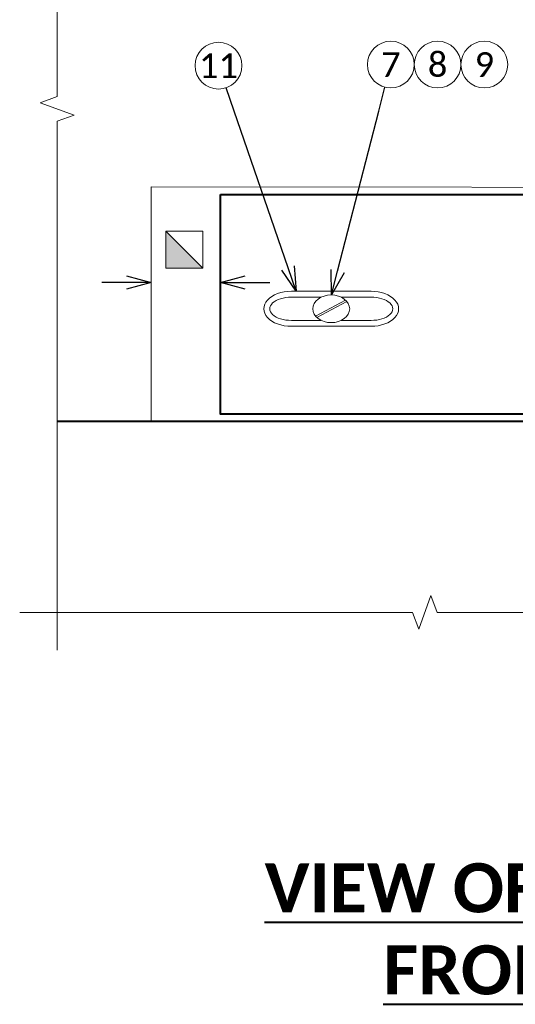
# Model space of a CAD drawing. Header units: metres. Extents: x -113 to 509, y -50 to 519.
# Tile 195 of 238: x 21 to 51, y 396 to 456. Entities that reach past the tile are written whole.
import ezdxf
from ezdxf import colors
from ezdxf.entities.mleader import LeaderData, LeaderLine
from ezdxf.enums import TextEntityAlignment as Align
from ezdxf.math import Vec2, Vec3

# ---------------------------------------------------------------- set-up
doc = ezdxf.new("R2010")
doc.units = ezdxf.units.M
doc.header["$MEASUREMENT"] = 0
for name, color, linetype, lineweight in [('B_ANNO_BREAK', 7, 'Continuous', 18), ('B_ANNO_DIM', 7, 'Continuous', 18), ('B_ANNO_SYMB', 7, 'Continuous', 18), ('B_ANNO_TEXT', 7, 'Continuous', 18), ('B_ANNO_TEXT_TITLE', 7, 'Continuous', 40), ('B_DETAIL', 7, 'Continuous', 18), ('B_DETAIL_OBJ', 7, 'Continuous', 40)]:
    doc.layers.add(name, color=color, linetype=linetype, lineweight=lineweight)
doc.styles.add('Annotative', font='calibri.ttf', dxfattribs={"height": 0.0625})
doc.styles.get("Standard").update_dxf_attribs({"font": 'calibri.ttf'})
doc.styles.add('Title', font='calibrib.ttf', dxfattribs={"height": 0.125})
doc.dimstyles.new('Annotative', dxfattribs={"dimscale": 0, "dimtxt": 0.0625, "dimasz": 0.0625, "dimexe": 0.03125, "dimexo": 0.03125, "dimgap": 0.03125, "dimtad": 1, "dimdec": 3, "dimzin": 3, "dimdsep": 46, "dimlunit": 4, "dimtxsty": 'Standard', "dimblk": 'OPEN30', "dimcen": 0.03125, "dimaunit": 1, "dimadec": 0, "dimazin": 3, "dimtfac": 0.75, "dimtdec": 3, "dimtofl": 0, "dimtmove": 0, "dimatfit": 3, "dimldrblk": 'OPEN30', "dimfxl": 1, "dimtfill": 1, "dimfrac": 1, "dimtolj": 1, "dimtzin": 0, "dimarcsym": 0})

# ---------------------------------------------------------------- blocks, each defined once
blk = doc.blocks.new('screw head with slot')
at = {"layer": 'B_DETAIL'}
for p, q in [((2.428, 1.068), (-2.426, 1.068)), ((-0.613, 0.708), (-2.426, 0.708)), ((2.428, 0.708), (0.613, 0.708)), ((-0.952, -0.451), (0.874, 0.534)), ((-0.874, -0.532), (0.952, 0.451)), ((-0.611, -0.708), (-2.426, -0.708)), ((2.428, -1.068), (-2.426, -1.068)), ((2.428, -0.708), (0.611, -0.708))]:
    blk.add_line(p, q, dxfattribs=at)
for centre, major_axis, ratio in [((-2.425, 0), (1.684, 0), 0.634157), ((-2.425, 0), (1.324, 0), 0.534693), ((2.426, 0), (-1.684, 0), 0.634157), ((2.426, 0), (-1.324, 0), 0.534693)]:
    blk.add_ellipse(centre, major_axis=major_axis, ratio=ratio, start_param=1.570796, end_param=4.712389, dxfattribs=at)
blk.add_ellipse((0, 0), major_axis=(1.125, 0), ratio=0.75, dxfattribs=at)
blk = doc.blocks.new('square half solid')
at = {"layer": 'B_ANNO_SYMB'}
blk.add_hatch(color=256, dxfattribs=at).paths.add_polyline_path([(-1.125, 1.125), (1.125, -1.125), (-1.125, -1.125)])
at = {"layer": 'B_ANNO_SYMB', "flags": 128}
for points in [[(-1.125, -1.125), (1.125, -1.125), (1.125, 1.125), (-1.125, 1.125), (-1.125, -1.125)], [(-1.125, 1.125), (1.125, -1.125), (-1.125, -1.125), (-1.125, 1.125)]]:
    blk.add_lwpolyline(points, dxfattribs=at)
blk = doc.blocks.new('_Open30')
at = {"color": 0, "linetype": 'ByBlock', "lineweight": -2}
for p, q in [((-1, 0.268), (0, 0)), ((0, 0), (-1, -0.268)), ((0, 0), (-1, 0))]:
    blk.add_line(p, q, dxfattribs=at)
blk = doc.blocks.new('*D5914')
at = {"layer": 'B_ANNO_DIM', "color": 0, "lineweight": -2, "transparency": 16777216}
for p, q in [((140.073, 173.374), (138.573, 173.374)), ((147.295, 173.374), (148.795, 173.374))]:
    blk.add_line(p, q, dxfattribs=at)
at = {"layer": 'Defpoints', "color": 0, "transparency": 16777216}
for p in [(141.573, 173.374), (141.573, 173.374), (145.795, 173.374)]:
    blk.add_point(p, dxfattribs=at)
at = {"layer": 'B_ANNO_DIM', "color": 0, "lineweight": -2, "transparency": 16777216, "xscale": 1.5, "yscale": 1.5, "zscale": 1.5}
blk.add_blockref('_Open30', (141.573, 173.374), dxfattribs=at)
at = {"layer": 'B_ANNO_DIM', "color": 0, "lineweight": -2, "transparency": 16777216, "xscale": 1.5, "yscale": 1.5, "zscale": 1.5, "rotation": 180}
blk.add_blockref('_Open30', (145.795, 173.374), dxfattribs=at)
blk = doc.blocks.new('*U5735')
at = {"layer": 'B_ANNO_BREAK', "flags": 128}
for points in [[(135.8462, 150.9678), (135.8462, 183.2087), (136.8772, 183.584), (134.8153, 184.3344), (135.8462, 184.7097), (135.8462, 243.643)], [(213.9869, 153.2743), (197.784, 153.2743), (197.4088, 154.3052), (196.6583, 152.2433), (196.2831, 153.2743), (159.002, 153.2743), (158.6267, 154.3052), (157.8763, 152.2433), (157.501, 153.2743), (133.5581, 153.2743)]]:
    blk.add_lwpolyline(points, dxfattribs=at)
at = {"layer": 'B_ANNO_SYMB'}
for centre in [(145.6739, 186.597), (156.1776, 186.6607), (159.0287, 186.6607), (161.8797, 186.6607)]:
    blk.add_circle(centre, 1.4255, dxfattribs=at)
at = {"layer": 'B_DETAIL', "flags": 128}
blk.add_lwpolyline([(180.6296, 179.1588), (141.5728, 179.2085), (141.5728, 164.9774)], dxfattribs=at)
at = {"layer": 'B_DETAIL_OBJ'}
blk.add_line((135.8462, 164.9276), (178.7021, 164.9276), dxfattribs=at)
at = {"layer": 'B_DETAIL_OBJ', "flags": 128}
blk.add_lwpolyline([(145.7951, 178.7485), (199.7941, 178.7485), (199.7941, 165.3534), (145.7951, 165.3534)], close=True, dxfattribs=at)
blk.add_blockref('square half solid', (143.6003, 175.3733))
at = {"color": 7, "linetype": 'Continuous', "lineweight": 18}
blk.add_blockref('screw head with slot', (152.5451, 171.7761), dxfattribs=at)
at = {"layer": 'B_ANNO_TEXT', "char_height": 1.5, "width": 3.563823, "attachment_point": 5, "style": 'Annotative'}
for s, insert in [('11', (145.6739, 186.597)), ('7', (156.1776, 186.6607)), ('8', (159.0287, 186.6607)), ('9', (161.8797, 186.6607))]:
    blk.add_mtext(s, dxfattribs=dict(at, insert=insert))
at = {"layer": 'B_ANNO_TEXT', "style": 'Annotative'}
blk.add_attdef('DIST5', text='', height=1.5, rotation=314.904425, dxfattribs=at).set_placement((307.7123, 219.6008), align=Align.MIDDLE_CENTER)
blk.add_attdef('DIST2', text='', height=1.5, dxfattribs=at).set_placement((88.7866, 95.1415), align=Align.MIDDLE_CENTER)
at = {"layer": 'B_ANNO_TEXT_TITLE', "insert": (139.9688, 137.9893), "char_height": 3, "width": 65.300027, "attachment_point": 1, "style": 'Title'}
blk.add_mtext('\\pxqc;{\\LVIEW OF PARAPET PLATE\\PFROM ROADWAY}', dxfattribs=at)
at = {"layer": 'B_ANNO_DIM'}
dim = blk.add_linear_dim(base=(141.5728, 173.3744), p1=(145.7951, 173.3744), p2=(141.5728, 173.3744), text=' ', dimstyle='Annotative', dxfattribs=at)
dim.commit()
dim.dimension.update_dxf_attribs({"geometry": '*D5914', "text_midpoint": (143.684, 173.3744)})
ml = blk.add_multileader_mtext('Standard', dxfattribs=at)
ml.set_content('', color=256)
ml.set_leader_properties()
ml.set_arrow_properties(name='OPEN30')
ml.build(insert=Vec2(0, 0))
ml.multileader.update_dxf_attribs({"text_right_attachment_type": 3, "dogleg_length": 0.0625, "arrow_head_size": 1.5, "scale": 24})
ctx = ml.context
ctx.base_point, ctx.scale, ctx.char_height, ctx.arrow_head_size, ctx.landing_gap_size, ctx.plane_origin, ctx.plane_x_axis, ctx.plane_y_axis = Vec3(146.1373, 185.2489), 24, 1.5, 1.5, 0.75, Vec3(147.7556, 180.5415), Vec3(-0.3251029, 0.9456787), Vec3(-0.9456787, -0.3251029)
ctx.right_attachment = 3
notes = []
notes.append((ctx, [(0, (1, 1, 0), (146.625, 183.8304), (-0.3251029, 0.9456787), 1.5, [(0, [(150.4018, 172.8441), (146.625, 183.8304), (146.625, 183.8304)], 0, [])])]))
ctx.mtext.insert, ctx.mtext.text_direction, ctx.mtext.rotation, ctx.mtext.flow_direction = Vec3(145.1842, 185.7144), Vec3(-0.3251029, 0.9456787), 1.9019168, 5
ml = blk.add_multileader_mtext('Standard', dxfattribs=at)
ml.set_content('', color=256)
ml.set_leader_properties()
ml.set_arrow_properties(name='OPEN30')
ml.build(insert=Vec2(0, 0))
ml.multileader.update_dxf_attribs({"text_right_attachment_type": 3, "dogleg_length": 0.0625, "arrow_head_size": 1.5, "scale": 24})
ctx = ml.context
ctx.base_point, ctx.scale, ctx.char_height, ctx.arrow_head_size, ctx.landing_gap_size, ctx.plane_origin, ctx.plane_x_axis, ctx.plane_y_axis = Vec3(156.1962, 186.7328), 24, 1.5, 1.5, 0.75, Vec3(154.5812, 180.4595), Vec3(-0.2493117, -0.9684233), Vec3(0.9684233, -0.2493117)
ctx.right_attachment = 3
notes.append((ctx, [(0, (1, 1, 0), (155.4482, 183.8275), (0.2493117, 0.9684233), 1.5, [(0, [(152.563, 172.6202), (155.4482, 183.8275), (155.4482, 183.8275)], 0, [])])]))
ctx.mtext.insert, ctx.mtext.text_direction, ctx.mtext.rotation, ctx.mtext.flow_direction = Vec3(156.7355, 185.8195), Vec3(-0.2493117, -0.9684233), 4.4604195, 5
for ctx, leaders in notes:
    for number, flags, end, landing, length, lines in leaders:
        leader = LeaderData()
        leader.index, (leader.has_last_leader_line, leader.has_dogleg_vector, leader.attachment_direction) = number, flags
        leader.last_leader_point, leader.dogleg_vector, leader.dogleg_length = Vec3(end), Vec3(landing), length
        for number, points, colour, breaks in lines:
            line = LeaderLine()
            line.index, line.vertices, line.color, line.breaks = number, Vec3.list(points), colors.encode_raw_color(colour), breaks
            leader.lines.append(line)
        ctx.leaders.append(leader)

msp = doc.modelspace()

# ---------------------------------------------------------------- block references
msp.add_blockref('*U5735', (-112.829, 266.839))

doc.saveas('drawing.dxf')
